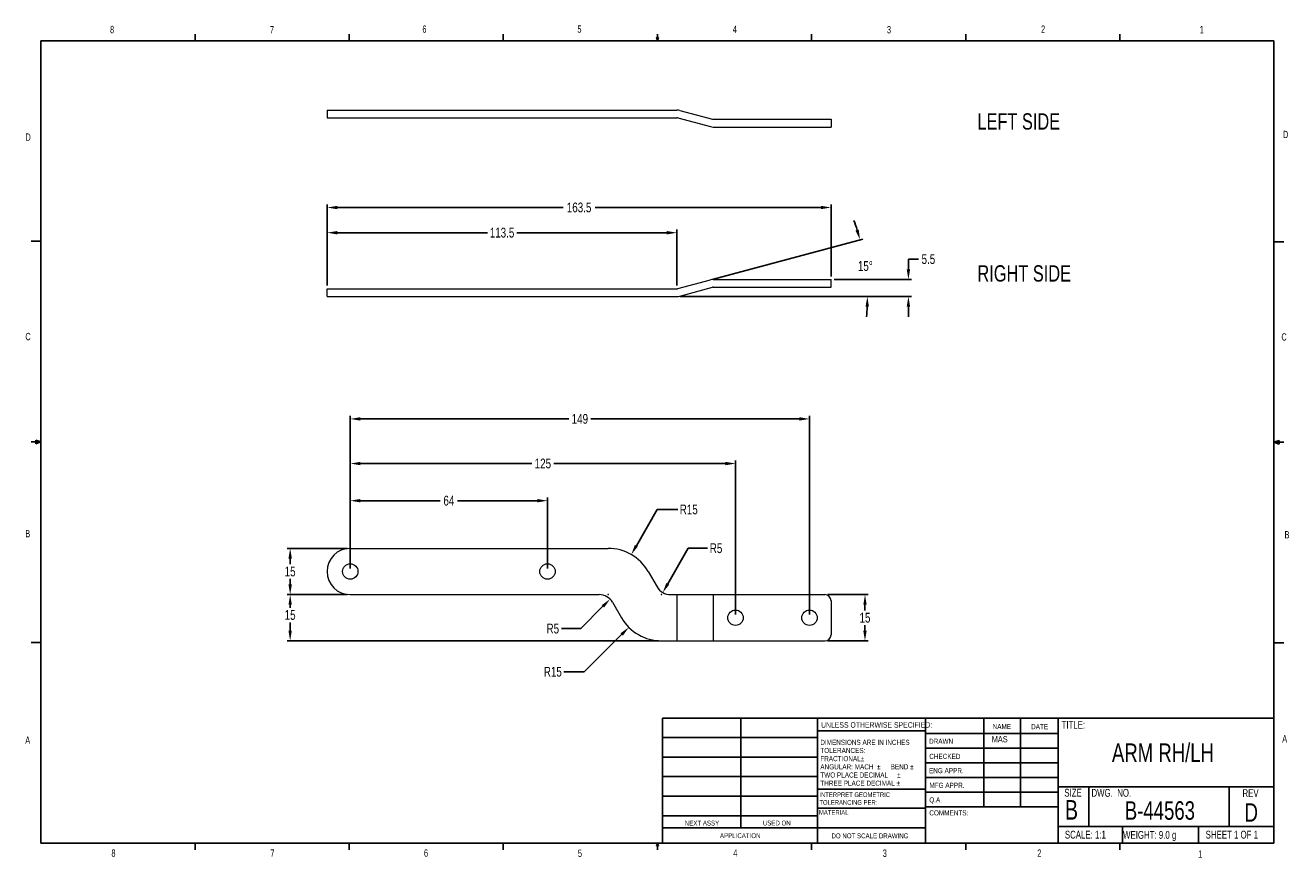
# Model space of a CAD drawing. Header units: millimetres. Extents: x 11 to 421, y 5 to 275.
import ezdxf
from ezdxf.enums import TextEntityAlignment as Align
from ezdxf.lldxf.tags import DXFTag

# ---------------------------------------------------------------- set-up
doc = ezdxf.new("R2010")
doc.units = ezdxf.units.MM
doc.header["$PDSIZE"] = -1
doc.layers.add('DIM', color=2, linetype='Continuous')
doc.layers.add('TITLEBLOCK', color=6, linetype='Continuous')
doc.layers.add('OBJECT', color=4, linetype='Continuous', lineweight=15)
doc.styles.add('SLDTEXTSTYLE0', font='TXT', dxfattribs={"width": 0.75})
tags = doc.linetypes.add('PHANTOM', pattern=[12.7, 6.35, -1.27, 1.27, -1.27, 1.27, -1.27]).pattern_tags.tags
tags[14:15] = [DXFTag(74, 4), DXFTag(75, 0), DXFTag(340, '0'), DXFTag(46, 1.0), DXFTag(50, 0.0), DXFTag(44, 0.0), DXFTag(45, 0.0)]
tags[12:13] = [DXFTag(74, 4), DXFTag(75, 0), DXFTag(340, '0'), DXFTag(46, 1.0), DXFTag(50, 0.0), DXFTag(44, 0.0), DXFTag(45, 0.0)]
tags[10:11] = [DXFTag(74, 4), DXFTag(75, 0), DXFTag(340, '0'), DXFTag(46, 1.0), DXFTag(50, 0.0), DXFTag(44, 0.0), DXFTag(45, 0.0)]
tags[8:9] = [DXFTag(74, 4), DXFTag(75, 0), DXFTag(340, '0'), DXFTag(46, 1.0), DXFTag(50, 0.0), DXFTag(44, 0.0), DXFTag(45, 0.0)]
tags[6:7] = [DXFTag(74, 4), DXFTag(75, 0), DXFTag(340, '0'), DXFTag(46, 1.0), DXFTag(50, 0.0), DXFTag(44, 0.0), DXFTag(45, 0.0)]
tags[4:5] = [DXFTag(74, 4), DXFTag(75, 0), DXFTag(340, '0'), DXFTag(46, 1.0), DXFTag(50, 0.0), DXFTag(44, 0.0), DXFTag(45, 0.0)]
doc.dimstyles.new('SLDDIMSTYLE0', dxfattribs={"dimtxt": 3.175, "dimasz": 3.302, "dimexe": 1, "dimexo": 1, "dimgap": 0.79375, "dimtad": 0, "dimtih": 1, "dimtoh": 1, "dimrnd": 1e-09, "dimzin": 12, "dimdsep": 46, "dimtxsty": 'SLDTEXTSTYLE0', "dimsah": 1, "dimcen": 0.09, "dimadec": 0, "dimazin": 0, "dimtfac": 1, "dimtofl": 0, "dimtmove": 0, "dimatfit": 3, "dimfxl": 1, "dimtolj": 1, "dimtzin": 12, "dimarcsym": 0})

# ---------------------------------------------------------------- blocks, each defined once
blk = doc.blocks.new('TITLEBLOCK-B')
at = {"layer": 'TITLEBLOCK'}
for p, q in [((65.91, 270.31), (65.91, 272.46)), ((115.91, 270.31), (115.91, 272.46)), ((165.92, 270.31), (165.92, 272.46)), ((215.93, 270.31), (215.59, 271.37)), ((216.24, 271.37), (215.59, 271.37)), ((215.75, 271.37), (215.93, 270.31)), ((215.93, 270.31), (215.93, 272.46)), ((215.93, 270.31), (216.24, 271.37)), ((216.05, 271.37), (215.93, 270.31)), ((265.93, 270.31), (265.93, 272.46)), ((315.94, 270.31), (315.94, 272.46)), ((365.94, 270.31), (365.94, 272.46)), ((15.91, 270.31), (415.96, 270.31)), ((15.91, 270.31), (15.91, 9.96)), ((415.96, 9.96), (415.96, 270.31)), ((15.91, 205.22), (12.73, 205.22)), ((415.96, 205.11), (419.13, 205.11)), ((15.91, 140.13), (12.73, 140.13)), ((15.91, 140.13), (14.2, 140.74)), ((14.2, 140.74), (14.2, 139.56)), ((15.91, 140.13), (14.2, 140.36)), ((15.91, 140.13), (14.2, 139.56)), ((15.91, 140.13), (14.2, 139.87)), ((415.96, 140.02), (417.66, 140.63)), ((415.96, 140.02), (417.66, 140.25)), ((415.96, 140.02), (417.66, 139.45)), ((415.96, 140.02), (417.66, 139.76)), ((415.96, 140.02), (419.13, 140.02)), ((417.66, 140.63), (417.66, 139.45)), ((15.91, 75.05), (12.73, 75.05)), ((415.96, 74.94), (419.13, 74.94)), ((217.61, 50.53), (415.96, 50.53)), ((217.61, 9.96), (217.61, 50.53)), ((242.96, 50.53), (242.96, 14.94)), ((267.83, 9.96), (267.83, 50.53)), ((302.92, 50.53), (302.92, 9.96)), ((321.82, 50.33), (321.82, 21.75)), ((333.72, 50.33), (333.72, 21.75)), ((345.89, 50.53), (345.89, 9.96)), ((302.92, 46.41), (267.83, 46.41)), ((302.92, 45.57), (345.89, 45.57)), ((217.61, 44.28), (267.83, 44.28)), ((217.61, 37.93), (267.83, 37.93)), ((302.92, 40.8), (345.89, 40.8)), ((302.92, 36.04), (345.89, 36.04)), ((217.61, 31.58), (267.83, 31.58)), ((345.89, 31.28), (302.92, 31.28)), ((217.61, 25.23), (267.83, 25.23)), ((267.83, 27.52), (302.92, 27.52)), ((345.89, 26.52), (302.92, 26.52)), ((345.89, 28.24), (415.96, 28.24)), ((355.93, 28.24), (355.93, 15.37)), ((401.43, 28.24), (401.43, 15.37)), ((267.83, 21.3), (302.92, 21.3)), ((345.89, 21.75), (302.92, 21.75)), ((217.61, 18.88), (267.83, 18.88)), ((217.61, 14.94), (302.92, 14.94)), ((345.89, 15.37), (415.96, 15.37)), ((366.79, 15.37), (366.79, 9.96)), ((391.48, 15.37), (391.48, 9.96)), ((415.96, 9.96), (15.91, 9.96)), ((65.91, 9.96), (65.91, 7.8)), ((115.91, 9.96), (115.91, 7.8)), ((165.92, 9.96), (165.92, 7.8)), ((215.59, 9.08), (215.93, 9.96)), ((216.24, 9.08), (215.59, 9.08)), ((215.93, 9.96), (215.93, 7.8)), ((215.93, 9.96), (216.24, 9.08)), ((265.93, 9.96), (265.93, 7.8)), ((315.94, 9.96), (315.94, 7.8)), ((365.94, 9.96), (365.94, 7.8))]:
    blk.add_line(p, q, dxfattribs=at)
at = {"layer": 'TITLEBLOCK', "attachment_point": 1, "style": 'SLDTEXTSTYLE0'}
for s, insert, char_height in [('8', (38.33, 275.12), 2.38), ('6', (139.67, 275.25), 2.38), ('5', (189.96, 275.27), 2.38), ('4', (240.39, 275.23), 2.38), ('3', (290.39, 275.07), 2.38), ('2', (340.39, 275.24), 2.38), ('1', (391.86, 275.08), 2.38), ('7', (90.2, 275.05), 2.38), ('D', (10.89, 240.22), 2.38), ('D', (418.88, 241.07), 2.38), ('C', (10.85, 175.52), 2.38), ('C', (418.37, 175.39), 2.38), ('B', (10.83, 111.59), 2.38), ('B', (419.39, 111.23), 2.38), ('TITLE:', (347.05, 49.65), 2.54), ('UNLESS OTHERWISE SPECIFIED:', (269.01, 49.23), 1.778), ('NAME', (324.68, 48.66), 1.651), ('DATE', (337.17, 48.61), 1.651), ('A', (10.82, 44.6), 2.38), ('DIMENSIONS ARE IN INCHES', (268.77, 43.53), 1.651), ('DRAWN', (304.05, 43.86), 1.651), ('A', (418.64, 45.02), 2.38), ('TOLERANCES:', (268.77, 40.88), 1.651), ('FRACTIONAL', (268.77, 38.23), 1.651), ('%%p', (281.92, 38.23), 1.651), ('CHECKED', (304.11, 38.97), 1.651), ('ANGULAR: MACH', (268.77, 35.58), 1.651), ('TWO PLACE DECIMAL    ', (268.77, 32.92), 1.651), ('%%p', (287.15, 35.58), 1.651), ('     BEND ', (288.72, 35.58), 1.651), ('%%p', (293.65, 32.92), 1.651), ('%%p', (297.93, 35.58), 1.651), ('ENG APPR.', (304.03, 34.33), 1.651), ('THREE PLACE DECIMAL  ', (268.77, 30.27), 1.651), ('%%p', (293.51, 30.27), 1.651), ('MFG APPR.', (304.16, 29.58), 1.651), ('INTERPRET GEOMETRIC', (268.47, 26.47), 1.524), ('Q.A.', (304.12, 24.86), 1.651), ('SIZE', (347.94, 27.62), 2.54), ('DWG.  NO.', (356.74, 27.58), 2.54), ('REV', (405.74, 27.48), 2.54), ('TOLERANCING PER:', (268.47, 23.95), 1.524), ('MATERIAL', (268.34, 20.72), 1.524), ('COMMENTS:', (304.14, 20.64), 1.651), ('B', (348.14, 23.98), 6.35), ('NEXT ASSY', (224.8, 17.28), 1.587), ('USED ON', (250.11, 17.31), 1.587), ('APPLICATION', (236.21, 13.21), 1.5875), ('DO NOT SCALE DRAWING', (272.39, 13.15), 1.5875), ('SCALE: 1:1', (348.11, 14.02), 2.54), ('WEIGHT: 9.0 g', (367, 13.94), 2.54), ('SHEET 1 OF 1', (393.79, 14.03), 2.54), ('8', (38.78, 7.95), 2.38), ('7', (90.36, 7.96), 2.38), ('6', (140.18, 7.97), 2.38), ('5', (190.12, 7.89), 2.38), ('4', (240.54, 7.97), 2.38), ('3', (289.02, 7.92), 2.38), ('2', (339.15, 7.94), 2.38), ('1', (391.37, 7.65), 2.38)]:
    blk.add_mtext(s, dxfattribs=dict(at, insert=insert, char_height=char_height))
at = {"layer": 'TITLEBLOCK', "style": 'SLDTEXTSTYLE0', "width": 0.75}
for tag, height, p in [('DRAWN_BY', 2, (326.97, 43.7)), ('TITLE', 6, (379.94, 39.45)), ('DWG_NO', 6, (378.95, 20.58)), ('REV', 6, (408.58, 19.96))]:
    blk.add_attdef(tag, text='', height=height, dxfattribs=at).set_placement(p, align=Align.MIDDLE)
blk = doc.blocks.new('*D2')
at = {"color": 0, "linetype": 'ByBlock', "lineweight": -2}
for p, q in [((271.26, 90.61), (284.26, 90.61)), ((283.26, 87.31), (283.26, 85.49)), ((283.26, 78.91), (283.26, 80.73)), ((271.26, 75.61), (284.26, 75.61))]:
    blk.add_line(p, q, dxfattribs=at)
at = {"color": 0, "linetype": 'ByBlock'}
for points in [[(283.26, 90.61), (282.71, 87.31), (283.81, 87.31)], [(283.26, 75.61), (282.71, 78.91), (283.81, 78.91)]]:
    blk.add_solid(points, dxfattribs=at)
at = {"layer": 'DEFPOINTS', "color": 0, "linetype": 'ByBlock'}
for p in [(270.26, 90.61), (270.26, 75.61)]:
    blk.add_point(p, dxfattribs=at)
at = {"color": 0, "linetype": 'ByBlock', "insert": (283.26, 83.11), "char_height": 3.175, "attachment_point": 5, "style": 'SLDTEXTSTYLE0'}
blk.add_mtext('15', dxfattribs=at)
blk = doc.blocks.new('*D3')
at = {"color": 0, "linetype": 'ByBlock', "lineweight": -2}
for p, q in [((115.26, 105.61), (95.76, 105.61)), ((96.76, 102.31), (96.76, 100.49)), ((96.76, 93.91), (96.76, 95.73)), ((115.26, 90.61), (95.76, 90.61))]:
    blk.add_line(p, q, dxfattribs=at)
at = {"color": 0, "linetype": 'ByBlock'}
for points in [[(96.76, 105.61), (97.31, 102.31), (96.21, 102.31)], [(96.76, 90.61), (97.31, 93.91), (96.21, 93.91)]]:
    blk.add_solid(points, dxfattribs=at)
at = {"layer": 'DEFPOINTS', "color": 0, "linetype": 'ByBlock'}
for p in [(116.26, 105.61), (116.26, 90.61)]:
    blk.add_point(p, dxfattribs=at)
at = {"color": 0, "linetype": 'ByBlock', "insert": (96.76, 98.11), "char_height": 3.175, "attachment_point": 5, "style": 'SLDTEXTSTYLE0'}
blk.add_mtext('15', dxfattribs=at)
blk = doc.blocks.new('*D4')
at = {"color": 0, "linetype": 'ByBlock', "lineweight": -2}
for p, q in [((115.26, 90.61), (95.76, 90.61)), ((96.76, 87.31), (96.76, 86.38)), ((96.76, 78.91), (96.76, 81.61)), ((216.25, 75.61), (95.76, 75.61))]:
    blk.add_line(p, q, dxfattribs=at)
at = {"color": 0, "linetype": 'ByBlock'}
for points in [[(96.76, 90.61), (96.21, 87.31), (97.31, 87.31)], [(96.76, 75.61), (96.21, 78.91), (97.31, 78.91)]]:
    blk.add_solid(points, dxfattribs=at)
at = {"layer": 'DEFPOINTS', "color": 0, "linetype": 'ByBlock'}
for p in [(116.26, 90.61), (217.25, 75.61)]:
    blk.add_point(p, dxfattribs=at)
at = {"color": 0, "linetype": 'ByBlock', "insert": (96.76, 84), "char_height": 3.175, "attachment_point": 5, "style": 'SLDTEXTSTYLE0'}
blk.add_mtext('15', dxfattribs=at)
blk = doc.blocks.new('*D5')
at = {"color": 0, "linetype": 'ByBlock', "lineweight": -2}
for p, q in [((209.08, 106.47), (215.86, 118.23)), ((215.86, 118.23), (222.5, 118.23)), ((199.84, 90.61), (200.02, 90.61)), ((199.93, 90.7), (199.93, 90.52))]:
    blk.add_line(p, q, dxfattribs=at)
at = {"color": 0, "linetype": 'ByBlock'}
blk.add_solid([(207.42, 103.61), (209.55, 106.19), (208.6, 106.74)], dxfattribs=at)
at = {"layer": 'DEFPOINTS', "color": 0, "linetype": 'ByBlock'}
for p in [(207.42, 103.61), (199.93, 90.61)]:
    blk.add_point(p, dxfattribs=at)
at = {"color": 0, "linetype": 'ByBlock', "insert": (226.08, 118.23), "char_height": 3.175, "attachment_point": 5, "style": 'SLDTEXTSTYLE0'}
blk.add_mtext('R15', dxfattribs=at)
blk = doc.blocks.new('*D6')
at = {"color": 0, "linetype": 'ByBlock', "lineweight": -2}
for p, q in [((217.16, 90.61), (217.34, 90.61)), ((217.25, 90.7), (217.25, 90.52)), ((204.31, 77.67), (192.2, 65.56)), ((192.2, 65.56), (185.56, 65.56))]:
    blk.add_line(p, q, dxfattribs=at)
at = {"color": 0, "linetype": 'ByBlock'}
blk.add_solid([(206.64, 80), (203.92, 78.06), (204.7, 77.28)], dxfattribs=at)
at = {"layer": 'DEFPOINTS', "color": 0, "linetype": 'ByBlock'}
for p in [(217.25, 90.61), (206.64, 80)]:
    blk.add_point(p, dxfattribs=at)
at = {"color": 0, "linetype": 'ByBlock', "insert": (181.98, 65.56), "char_height": 3.175, "attachment_point": 5, "style": 'SLDTEXTSTYLE0'}
blk.add_mtext('R15', dxfattribs=at)
blk = doc.blocks.new('*D7')
at = {"color": 0, "linetype": 'ByBlock', "lineweight": -2}
for p, q in [((198.24, 86.82), (191.03, 79.58)), ((191.03, 79.58), (184.77, 79.58))]:
    blk.add_line(p, q, dxfattribs=at)
at = {"color": 0, "linetype": 'ByBlock'}
blk.add_solid([(200.57, 89.15), (198.63, 86.43), (197.85, 87.2)], dxfattribs=at)
at = {"layer": 'DEFPOINTS', "color": 0, "linetype": 'ByBlock'}
for p in [(200.57, 89.15), (197.04, 85.61)]:
    blk.add_point(p, dxfattribs=at)
at = {"color": 0, "linetype": 'ByBlock', "insert": (181.98, 79.58), "char_height": 3.175, "attachment_point": 5, "style": 'SLDTEXTSTYLE0'}
blk.add_mtext('R5', dxfattribs=at)
blk = doc.blocks.new('*D8')
at = {"color": 0, "linetype": 'ByBlock', "lineweight": -2}
for p, q in [((219.29, 94.14), (225.89, 105.65)), ((225.89, 105.65), (232.15, 105.65))]:
    blk.add_line(p, q, dxfattribs=at)
at = {"color": 0, "linetype": 'ByBlock'}
blk.add_solid([(217.65, 91.28), (218.81, 94.41), (219.77, 93.87)], dxfattribs=at)
at = {"layer": 'DEFPOINTS', "color": 0, "linetype": 'ByBlock'}
for p in [(220.14, 95.61), (217.65, 91.28)]:
    blk.add_point(p, dxfattribs=at)
at = {"color": 0, "linetype": 'ByBlock', "insert": (234.94, 105.65), "char_height": 3.175, "attachment_point": 5, "style": 'SLDTEXTSTYLE0'}
blk.add_mtext('R5', dxfattribs=at)
blk = doc.blocks.new('*D9')
at = {"color": 0, "linetype": 'ByBlock', "lineweight": -2}
for p, q in [((116.26, 99.11), (116.26, 122.08)), ((119.56, 121.08), (145.48, 121.08)), ((176.96, 121.08), (151.04, 121.08)), ((180.26, 99.11), (180.26, 122.08))]:
    blk.add_line(p, q, dxfattribs=at)
at = {"color": 0, "linetype": 'ByBlock'}
for points in [[(116.26, 121.08), (119.56, 120.53), (119.56, 121.63)], [(180.26, 121.08), (176.96, 120.53), (176.96, 121.63)]]:
    blk.add_solid(points, dxfattribs=at)
at = {"layer": 'DEFPOINTS', "color": 0, "linetype": 'ByBlock'}
for p in [(116.26, 98.11), (180.26, 98.11)]:
    blk.add_point(p, dxfattribs=at)
at = {"color": 0, "linetype": 'ByBlock', "insert": (148.26, 121.08), "char_height": 3.175, "attachment_point": 5, "style": 'SLDTEXTSTYLE0'}
blk.add_mtext('64', dxfattribs=at)
blk = doc.blocks.new('*D10')
at = {"color": 0, "linetype": 'ByBlock', "lineweight": -2}
for p, q in [((116.26, 99.11), (116.26, 134.13)), ((119.56, 133.13), (175.18, 133.13)), ((237.96, 133.13), (182.34, 133.13)), ((241.26, 84.11), (241.26, 134.13))]:
    blk.add_line(p, q, dxfattribs=at)
at = {"color": 0, "linetype": 'ByBlock'}
for points in [[(116.26, 133.13), (119.56, 132.58), (119.56, 133.68)], [(241.26, 133.13), (237.96, 132.58), (237.96, 133.68)]]:
    blk.add_solid(points, dxfattribs=at)
at = {"layer": 'DEFPOINTS', "color": 0, "linetype": 'ByBlock'}
for p in [(116.26, 98.11), (241.26, 83.11)]:
    blk.add_point(p, dxfattribs=at)
at = {"color": 0, "linetype": 'ByBlock', "insert": (178.76, 133.13), "char_height": 3.175, "attachment_point": 5, "style": 'SLDTEXTSTYLE0'}
blk.add_mtext('125', dxfattribs=at)
blk = doc.blocks.new('*D11')
at = {"color": 0, "linetype": 'ByBlock', "lineweight": -2}
for p, q in [((116.26, 99.11), (116.26, 148.61)), ((265.26, 84.11), (265.26, 148.61)), ((119.56, 147.61), (187.18, 147.61)), ((261.96, 147.61), (194.34, 147.61))]:
    blk.add_line(p, q, dxfattribs=at)
at = {"color": 0, "linetype": 'ByBlock'}
for points in [[(116.26, 147.61), (119.56, 147.06), (119.56, 148.16)], [(265.26, 147.61), (261.96, 147.06), (261.96, 148.16)]]:
    blk.add_solid(points, dxfattribs=at)
at = {"layer": 'DEFPOINTS', "color": 0, "linetype": 'ByBlock'}
for p in [(116.26, 98.11), (265.26, 83.11)]:
    blk.add_point(p, dxfattribs=at)
at = {"color": 0, "linetype": 'ByBlock', "insert": (190.76, 147.61), "char_height": 3.175, "attachment_point": 5, "style": 'SLDTEXTSTYLE0'}
blk.add_mtext('149', dxfattribs=at)
blk = doc.blocks.new('*D12')
at = {"color": 0, "linetype": 'ByBlock', "lineweight": -2}
for p, q in [((108.76, 190.84), (108.76, 209.02)), ((112.06, 208.02), (160.74, 208.02)), ((218.96, 208.02), (170.28, 208.02)), ((222.26, 190.84), (222.26, 209.02))]:
    blk.add_line(p, q, dxfattribs=at)
at = {"color": 0, "linetype": 'ByBlock'}
for points in [[(108.76, 208.02), (112.06, 207.46), (112.06, 208.57)], [(222.26, 208.02), (218.96, 207.46), (218.96, 208.57)]]:
    blk.add_solid(points, dxfattribs=at)
at = {"layer": 'DEFPOINTS', "color": 0, "linetype": 'ByBlock'}
for p in [(108.76, 189.84), (222.26, 189.84)]:
    blk.add_point(p, dxfattribs=at)
at = {"color": 0, "linetype": 'ByBlock', "insert": (165.51, 208.02), "char_height": 3.175, "attachment_point": 5, "style": 'SLDTEXTSTYLE0'}
blk.add_mtext('113.5', dxfattribs=at)
blk = doc.blocks.new('*D13')
at = {"color": 0, "linetype": 'ByBlock', "lineweight": -2}
for p, q in [((108.76, 190.84), (108.76, 217.19)), ((112.06, 216.19), (185.34, 216.19)), ((268.96, 216.19), (195.67, 216.19)), ((272.26, 193.84), (272.26, 217.19))]:
    blk.add_line(p, q, dxfattribs=at)
at = {"color": 0, "linetype": 'ByBlock'}
for points in [[(108.76, 216.19), (112.06, 215.64), (112.06, 216.74)], [(272.26, 216.19), (268.96, 215.64), (268.96, 216.74)]]:
    blk.add_solid(points, dxfattribs=at)
at = {"layer": 'DEFPOINTS', "color": 0, "linetype": 'ByBlock'}
for p in [(108.76, 189.84), (272.26, 192.84)]:
    blk.add_point(p, dxfattribs=at)
at = {"color": 0, "linetype": 'ByBlock', "insert": (190.51, 216.19), "char_height": 3.175, "attachment_point": 5, "style": 'SLDTEXTSTYLE0'}
blk.add_mtext('163.5', dxfattribs=at)
blk = doc.blocks.new('*D14')
at = {"color": 0, "linetype": 'ByBlock', "lineweight": -2}
for p, q in [((297.35, 196.14), (297.35, 199.44)), ((297.35, 199.44), (300.66, 199.44)), ((273.26, 192.84), (298.35, 192.84)), ((223.26, 187.34), (298.35, 187.34)), ((297.35, 184.04), (297.35, 180.73))]:
    blk.add_line(p, q, dxfattribs=at)
at = {"color": 0, "linetype": 'ByBlock'}
for points in [[(297.35, 192.84), (297.9, 196.14), (296.8, 196.14)], [(297.35, 187.34), (297.9, 184.04), (296.8, 184.04)]]:
    blk.add_solid(points, dxfattribs=at)
at = {"layer": 'DEFPOINTS', "color": 0, "linetype": 'ByBlock'}
for p in [(272.26, 192.84), (222.26, 187.34)]:
    blk.add_point(p, dxfattribs=at)
at = {"color": 0, "linetype": 'ByBlock', "insert": (303.83, 199.44), "char_height": 3.175, "attachment_point": 5, "style": 'SLDTEXTSTYLE0'}
blk.add_mtext('5.5', dxfattribs=at)
blk = doc.blocks.new('*D15')
at = {"color": 0, "linetype": 'ByBlock', "lineweight": -2}
for p, q in [((234.11, 192.98), (282.6, 205.97)), ((223.26, 187.34), (285.06, 187.34))]:
    blk.add_line(p, q, dxfattribs=at)
for start, end in [(17.665, 20.3315), (354.6685, 357.335)]:
    blk.add_arc((213.06, 187.34), 71, start, end, dxfattribs=at)
at = {"color": 0, "linetype": 'ByBlock'}
for points in [[(281.64, 205.71), (280.18, 208.73), (281.24, 209.04)], [(284.06, 187.34), (284.53, 184.02), (283.43, 184.05)]]:
    blk.add_solid(points, dxfattribs=at)
at = {"layer": 'DEFPOINTS', "color": 0, "linetype": 'ByBlock'}
for p in [(222.52, 189.87), (233.14, 192.72), (218.32, 187.34), (222.26, 187.34)]:
    blk.add_point(p, dxfattribs=at)
at = {"color": 0, "linetype": 'ByBlock', "insert": (283.37, 197.18), "char_height": 3.175, "attachment_point": 5, "style": 'SLDTEXTSTYLE0'}
blk.add_mtext('\\A1;15%%d', dxfattribs=at)

msp = doc.modelspace()

# ---------------------------------------------------------------- linework, layer by layer
at = {"color": 7, "linetype": 'PHANTOM', "lineweight": 0}
for p, q in [((222.258, 90.613), (222.258, 75.613)), ((234.047, 90.613), (234.047, 75.613))]:
    msp.add_line(p, q, dxfattribs=at)
at = {"layer": 'OBJECT'}
for p, q in [((108.758, 247.803), (108.758, 245.303)), ((108.758, 247.803), (222.258, 247.803)), ((223.164, 247.684), (233.788, 244.837)), ((108.758, 245.303), (222.258, 245.303)), ((222.517, 245.269), (233.141, 242.423)), ((234.047, 244.803), (272.258, 244.803)), ((234.047, 242.303), (272.258, 242.303)), ((272.258, 244.803), (272.258, 242.303)), ((108.758, 187.338), (108.758, 189.838)), ((108.758, 189.838), (222.258, 189.838)), ((222.517, 189.872), (233.141, 192.718)), ((223.164, 187.457), (233.788, 190.304)), ((234.047, 192.838), (272.258, 192.838)), ((234.047, 190.338), (272.258, 190.338)), ((272.258, 190.338), (272.258, 192.838)), ((108.758, 187.338), (222.258, 187.338)), ((116.258, 105.613), (199.928, 105.613)), ((212.918, 98.113), (215.805, 93.113)), ((116.258, 90.613), (197.041, 90.613)), ((220.135, 90.613), (270.258, 90.613)), ((201.371, 88.113), (204.258, 83.113)), ((272.258, 88.613), (272.258, 77.613)), ((217.249, 75.613), (270.258, 75.613))]:
    msp.add_line(p, q, dxfattribs=at)
for centre in [(116.258, 98.113), (180.258, 98.113), (241.258, 83.113), (265.258, 83.113)]:
    msp.add_circle(centre, 2.5, dxfattribs=at)
for centre, radius, start, end in [((222.258, 244.303), 3.5, 75, 90), ((222.258, 244.303), 1, 75, 90), ((234.047, 245.803), 3.5, 255, 270), ((234.047, 245.803), 1, 255, 270), ((222.258, 190.838), 1, 270, 285), ((234.047, 189.338), 3.5, 90, 105), ((234.047, 189.338), 1, 90, 105), ((222.258, 190.838), 3.5, 270, 285), ((116.258, 98.113), 7.5, 90, 270), ((199.928, 90.613), 15, 30, 90), ((197.041, 85.613), 5, 30, 90), ((220.135, 95.613), 5, 210, 270), ((270.258, 88.613), 2, 0, 90), ((217.249, 90.613), 15, 210, 270), ((270.258, 77.613), 2, 270, 360)]:
    msp.add_arc(centre, radius, start, end, dxfattribs=at)

# ---------------------------------------------------------------- block references
at = {"layer": 'TITLEBLOCK'}
msp.add_blockref('TITLEBLOCK-B', (0, 0), dxfattribs=at).add_auto_attribs({'TITLE': 'ARM RH/LH', 'REV': 'D', 'DWG_NO': 'B-44563', 'DRAWN_BY': 'MAS'})

# ---------------------------------------------------------------- texts
at = {"layer": 'DIM', "char_height": 5.2917, "attachment_point": 1, "style": 'SLDTEXTSTYLE0'}
for s, insert in [('LEFT SIDE', (319.738, 246.756)), ('RIGHT SIDE', (319.738, 197.456))]:
    msp.add_mtext(s, dxfattribs=dict(at, insert=insert))

# ---------------------------------------------------------------- dimensions: what is measured, and where the dimension line sits
at = {"layer": 'DIM'}
for base, p1, p2, picture, middle in [((272.258, 216.186), (108.758, 189.838), (272.258, 192.838), '*D13', (190.508, 216.186)), ((265.258, 147.613), (116.258, 98.113), (265.258, 83.113), '*D11', (190.758, 147.613)), ((241.258, 133.131), (116.258, 98.113), (241.258, 83.113), '*D10', (178.758, 133.131)), ((180.258, 121.08), (116.258, 98.113), (180.258, 98.113), '*D9', (148.258, 121.08))]:
    dim = msp.add_linear_dim(base=base, p1=p1, p2=p2, dimstyle='SLDDIMSTYLE0', dxfattribs=at)
    dim.commit()
    dim.dimension.update_dxf_attribs({"geometry": picture, "text_midpoint": middle})
for base, p1, p2, angle, picture, middle in [((222.258, 208.015), (108.758, 189.838), (222.258, 189.838), 360, '*D12', (165.508, 208.015)), ((297.354, 192.838), (222.258, 187.338), (272.258, 192.838), 90, '*D14', (303.831, 199.442)), ((96.758, 105.613), (116.258, 90.613), (116.258, 105.613), 90, '*D3', (96.758, 98.113)), ((96.759, 75.613), (116.258, 90.613), (217.249, 75.613), 90, '*D4', (96.759, 83.995)), ((283.258, 75.613), (270.258, 90.613), (270.258, 75.613), 90, '*D2', (283.258, 83.113))]:
    dim = msp.add_linear_dim(base=base, p1=p1, p2=p2, angle=angle, dimstyle='SLDDIMSTYLE0', dxfattribs=at)
    dim.commit()
    dim.dimension.update_dxf_attribs({"geometry": picture, "text_midpoint": middle})
dim = msp.add_angular_dim_2l(base=(283.222, 198.188), line1=((218.323, 187.338), (222.258, 187.338)), line2=((222.517, 189.872), (233.141, 192.718)), dimstyle='SLDDIMSTYLE0', override={"dimsah": 0, "dimatfit": 1}, dxfattribs=at)
dim.commit()
dim.dimension.update_dxf_attribs({"geometry": '*D15', "text_midpoint": (283.37, 197.182)})
for center, mpoint, picture, middle in [((199.928, 90.613), (207.425, 103.605), '*D5', (226.08, 118.227)), ((220.135, 95.613), (217.647, 91.276), '*D8', (234.936, 105.647)), ((217.249, 90.613), (206.644, 80.004), '*D6', (181.984, 65.558)), ((197.041, 85.613), (200.572, 89.153), '*D7', (181.984, 79.585))]:
    dim = msp.add_radius_dim(center=center, mpoint=mpoint, dimstyle='SLDDIMSTYLE0', dxfattribs=at)
    dim.commit()
    dim.dimension.update_dxf_attribs({"geometry": picture, "text_midpoint": middle})

doc.saveas('drawing.dxf')
